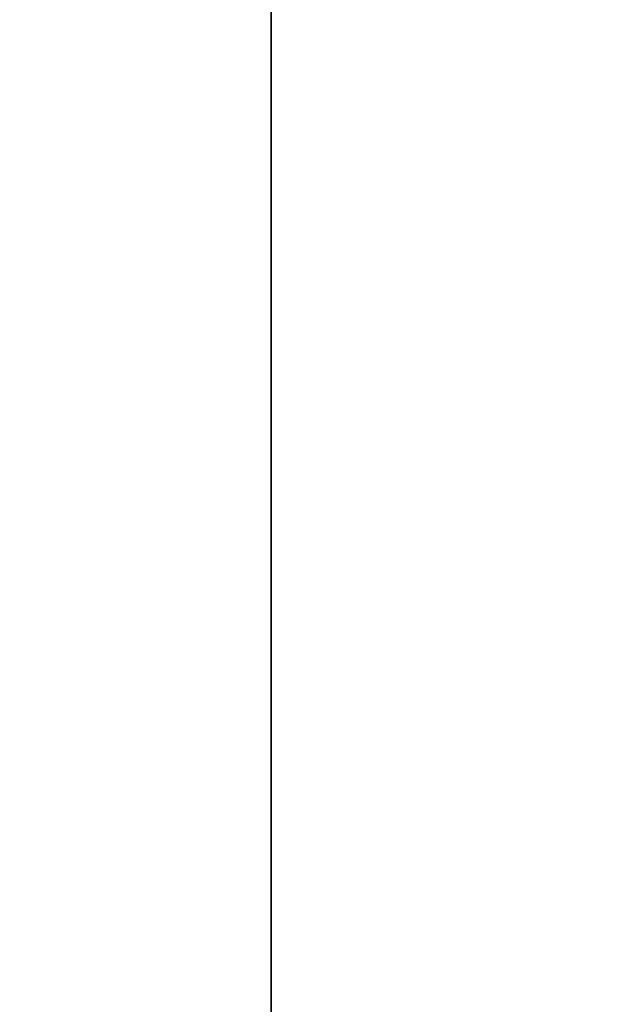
# Model space of a CAD drawing. Header units: millimetres. Extents: x 0 to 160, y 0 to 226.
# Tile 132 of 256: x 67.7068 to 67.7424, y 134.6826 to 134.7408. Entities that reach past the tile are written whole.
import ezdxf

# ---------------------------------------------------------------- set-up
doc = ezdxf.new("R2010")
doc.units = ezdxf.units.MM
doc.header["$LTSCALE"] = 25.4
doc.layers.get('0').update_dxf_attribs({"true_color": 0xff5454})

# ---------------------------------------------------------------- blocks, each defined once
blk = doc.blocks.new('AMALFI-9155-9154.STL')
at = {"color": 250, "true_color": 0x262626}
mesh = blk.add_polyface(dxfattribs=at)
corners = [(-5.456111, 168.441772, 135.194244), (-7.071283, 166.236862, 131.743179), (-3.778445, 167.767075, 131.180466)]
mesh.append_faces([[corners[k] for k in face] for face in [(0, 1, 2)]], dxfattribs={"color": 250})
mesh = blk.add_polyface(dxfattribs=at)
corners = [(-7.071283, 167.617447, 135.497375), (-7.071283, 166.236862, 131.743179), (-5.456111, 168.441772, 135.194244)]
mesh.append_faces([[corners[k] for k in face] for face in [(0, 1, 2)]], dxfattribs={"color": 250})
mesh = blk.add_polyface(dxfattribs=at)
corners = [(-8.614483, 166.679489, 135.8423), (-7.071283, 166.236862, 131.743179), (-7.071283, 167.617447, 135.497375)]
mesh.append_faces([[corners[k] for k in face] for face in [(0, 1, 2)]], dxfattribs={"color": 250})

msp = doc.modelspace()

# ---------------------------------------------------------------- block references
at = {"color": 0}
msp.add_blockref('AMALFI-9155-9154.STL', (74.792984, -32.042698, -3.123284), dxfattribs=at)

doc.saveas('drawing.dxf')
